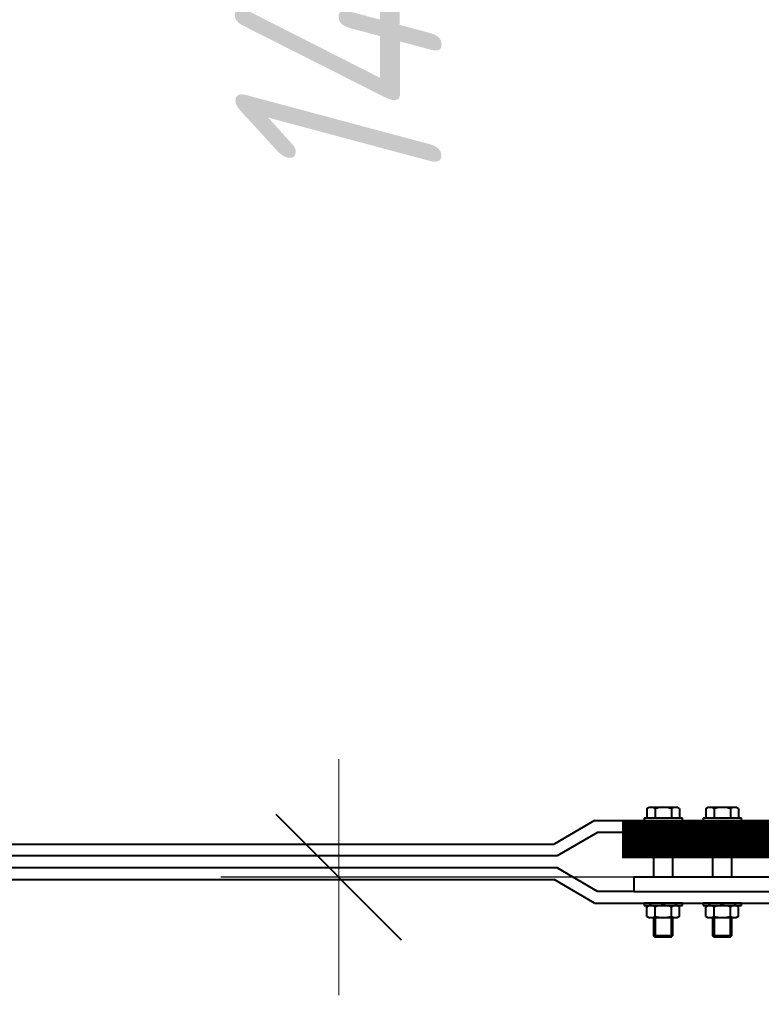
# Model space of a CAD drawing. Header units: millimetres. Extents: x 0 to 594, y 0 to 420.
# Tile 25 of 53: x 140 to 153, y 136 to 153. Entities that reach past the tile are written whole.
import ezdxf

# ---------------------------------------------------------------- set-up
doc = ezdxf.new("R2010")
doc.units = ezdxf.units.MM
doc.linetypes.add('K5LT_BASIC', pattern=[0])
doc.linetypes.add('K5LT_THIN', pattern=[0])
doc.styles.add('KDIMTEXTSTYLE', font='GOST_AU.SHX', dxfattribs={"width": 0.96, "oblique": 15, "height": 5})
doc.dimstyles.new('KDIMSTYLE (0.02)', dxfattribs={"dimtxt": 5, "dimasz": 1, "dimexe": 2, "dimexo": 0, "dimgap": 1, "dimtad": 1, "dimlfac": 50, "dimtxsty": 'KDIMTEXTSTYLE', "dimsah": 1, "dimcen": 0, "dimdle": 1, "dimadec": 0, "dimazin": 0, "dimtfac": 0.667, "dimtmove": 0, "dimatfit": 3, "dimfxl": 1, "dimtvp": 1, "dimtfill": 1, "dimtolj": 1, "dimtzin": 0, "dimarcsym": 0})

# ---------------------------------------------------------------- blocks, each defined once
blk = doc.blocks.new('KDIMARROW_03')
at = {"color": 0, "linetype": 'K5LT_BASIC', "lineweight": 40}
blk.add_line((-1.061, -1.061), (1.061, 1.061), dxfattribs=at)
at = {"color": 0, "linetype": 'K5LT_THIN', "lineweight": 18}
for q in [(-1, 0), (2, 0)]:
    blk.add_line((0, 0), q, dxfattribs=at)
blk = doc.blocks.new('U105')
at = {"color": 5, "linetype": 'K5LT_BASIC', "lineweight": 40, "true_color": 0x0000ff}
for p, q in [((153.129, 138.464), (150.629, 138.464)), ((150.629, 138.464), (150.629, 138.224)), ((153.129, 138.224), (153.129, 138.464)), ((150.629, 138.224), (153.129, 138.224))]:
    blk.add_line(p, q, dxfattribs=at)
blk = doc.blocks.new('U106')
at = {"color": 5, "linetype": 'K5LT_BASIC', "lineweight": 40, "true_color": 0x0000ff}
for p, q in [((151.454, 139.464), (150.804, 139.464)), ((150.804, 139.464), (150.804, 139.424)), ((150.804, 139.424), (151.454, 139.424)), ((151.454, 139.424), (151.454, 139.464))]:
    blk.add_line(p, q, dxfattribs=at)
blk = doc.blocks.new('U107')
at = {"color": 5, "linetype": 'K5LT_BASIC', "lineweight": 40, "true_color": 0x0000ff}
for p, q in [((151.454, 139.464), (150.804, 139.464)), ((150.804, 139.464), (150.804, 139.424)), ((150.804, 139.424), (151.454, 139.424)), ((151.454, 139.424), (151.454, 139.464))]:
    blk.add_line(p, q, dxfattribs=at)
blk = doc.blocks.new('U108')
at = {"color": 5, "linetype": 'K5LT_BASIC', "lineweight": 40, "true_color": 0x0000ff}
for p, q in [((151.454, 139.464), (150.804, 139.464)), ((150.804, 139.464), (150.804, 139.424)), ((150.804, 139.424), (151.454, 139.424)), ((151.454, 139.424), (151.454, 139.464))]:
    blk.add_line(p, q, dxfattribs=at)
blk = doc.blocks.new('U109')
at = {"color": 5, "linetype": 'K5LT_BASIC', "lineweight": 40, "true_color": 0x0000ff}
for p, q in [((151.454, 139.464), (150.804, 139.464)), ((150.804, 139.464), (150.804, 139.424)), ((150.804, 139.424), (151.454, 139.424)), ((151.454, 139.424), (151.454, 139.464))]:
    blk.add_line(p, q, dxfattribs=at)
blk = doc.blocks.new('U110')
at = {"color": 5, "linetype": 'K5LT_BASIC', "lineweight": 40, "true_color": 0x0000ff}
for p, q in [((151.454, 139.464), (150.804, 139.464)), ((150.804, 139.464), (150.804, 139.424)), ((150.804, 139.424), (151.454, 139.424)), ((151.454, 139.424), (151.454, 139.464))]:
    blk.add_line(p, q, dxfattribs=at)
blk = doc.blocks.new('U111')
at = {"color": 5, "linetype": 'K5LT_BASIC', "lineweight": 40, "true_color": 0x0000ff}
for p, q in [((151.454, 139.464), (150.804, 139.464)), ((150.804, 139.464), (150.804, 139.424)), ((150.804, 139.424), (151.454, 139.424)), ((151.454, 139.424), (151.454, 139.464))]:
    blk.add_line(p, q, dxfattribs=at)
blk = doc.blocks.new('U112')
at = {"color": 5, "linetype": 'K5LT_BASIC', "lineweight": 40, "true_color": 0x0000ff}
for p, q in [((152.454, 139.464), (151.804, 139.464)), ((151.804, 139.464), (151.804, 139.424)), ((151.804, 139.424), (152.454, 139.424)), ((152.454, 139.424), (152.454, 139.464))]:
    blk.add_line(p, q, dxfattribs=at)
blk = doc.blocks.new('U113')
at = {"color": 5, "linetype": 'K5LT_BASIC', "lineweight": 40, "true_color": 0x0000ff}
for p, q in [((152.454, 139.464), (151.804, 139.464)), ((151.804, 139.464), (151.804, 139.424)), ((151.804, 139.424), (152.454, 139.424)), ((152.454, 139.424), (152.454, 139.464))]:
    blk.add_line(p, q, dxfattribs=at)
blk = doc.blocks.new('U114')
at = {"color": 5, "linetype": 'K5LT_BASIC', "lineweight": 40, "true_color": 0x0000ff}
for p, q in [((152.454, 139.464), (151.804, 139.464)), ((151.804, 139.464), (151.804, 139.424)), ((151.804, 139.424), (152.454, 139.424)), ((152.454, 139.424), (152.454, 139.464))]:
    blk.add_line(p, q, dxfattribs=at)
blk = doc.blocks.new('U115')
at = {"color": 5, "linetype": 'K5LT_BASIC', "lineweight": 40, "true_color": 0x0000ff}
for p, q in [((152.454, 139.464), (151.804, 139.464)), ((151.804, 139.464), (151.804, 139.424)), ((151.804, 139.424), (152.454, 139.424)), ((152.454, 139.424), (152.454, 139.464))]:
    blk.add_line(p, q, dxfattribs=at)
blk = doc.blocks.new('U116')
at = {"color": 5, "linetype": 'K5LT_BASIC', "lineweight": 40, "true_color": 0x0000ff}
for p, q in [((152.454, 139.464), (151.804, 139.464)), ((151.804, 139.464), (151.804, 139.424)), ((151.804, 139.424), (152.454, 139.424)), ((152.454, 139.424), (152.454, 139.464))]:
    blk.add_line(p, q, dxfattribs=at)
blk = doc.blocks.new('U117')
at = {"color": 5, "linetype": 'K5LT_BASIC', "lineweight": 40, "true_color": 0x0000ff}
for p, q in [((152.454, 139.464), (151.804, 139.464)), ((151.804, 139.464), (151.804, 139.424)), ((151.804, 139.424), (152.454, 139.424)), ((152.454, 139.424), (152.454, 139.464))]:
    blk.add_line(p, q, dxfattribs=at)
blk = doc.blocks.new('U118')
at = {"color": 5, "linetype": 'K5LT_BASIC', "lineweight": 40, "true_color": 0x0000ff}
for p, q in [((151.454, 138.024), (150.804, 138.024)), ((150.804, 138.024), (150.804, 137.984)), ((151.454, 137.984), (151.454, 138.024)), ((150.804, 137.984), (151.454, 137.984))]:
    blk.add_line(p, q, dxfattribs=at)
blk = doc.blocks.new('U119')
at = {"color": 5, "linetype": 'K5LT_BASIC', "lineweight": 40, "true_color": 0x0000ff}
for p, q in [((151.454, 138.024), (150.804, 138.024)), ((150.804, 138.024), (150.804, 137.984)), ((151.454, 137.984), (151.454, 138.024)), ((150.804, 137.984), (151.454, 137.984))]:
    blk.add_line(p, q, dxfattribs=at)
blk = doc.blocks.new('U120')
at = {"color": 5, "linetype": 'K5LT_BASIC', "lineweight": 40, "true_color": 0x0000ff}
for p, q in [((151.454, 138.024), (150.804, 138.024)), ((150.804, 138.024), (150.804, 137.984)), ((151.454, 137.984), (151.454, 138.024)), ((150.804, 137.984), (151.454, 137.984))]:
    blk.add_line(p, q, dxfattribs=at)
blk = doc.blocks.new('U121')
at = {"color": 5, "linetype": 'K5LT_BASIC', "lineweight": 40, "true_color": 0x0000ff}
for p, q in [((151.454, 138.024), (150.804, 138.024)), ((150.804, 138.024), (150.804, 137.984)), ((151.454, 137.984), (151.454, 138.024)), ((150.804, 137.984), (151.454, 137.984))]:
    blk.add_line(p, q, dxfattribs=at)
blk = doc.blocks.new('U122')
at = {"color": 5, "linetype": 'K5LT_BASIC', "lineweight": 40, "true_color": 0x0000ff}
for p, q in [((151.454, 138.024), (150.804, 138.024)), ((150.804, 138.024), (150.804, 137.984)), ((151.454, 137.984), (151.454, 138.024)), ((150.804, 137.984), (151.454, 137.984))]:
    blk.add_line(p, q, dxfattribs=at)
blk = doc.blocks.new('U123')
at = {"color": 5, "linetype": 'K5LT_BASIC', "lineweight": 40, "true_color": 0x0000ff}
for p, q in [((151.454, 138.024), (150.804, 138.024)), ((150.804, 138.024), (150.804, 137.984)), ((151.454, 137.984), (151.454, 138.024)), ((150.804, 137.984), (151.454, 137.984))]:
    blk.add_line(p, q, dxfattribs=at)
blk = doc.blocks.new('U124')
at = {"color": 5, "linetype": 'K5LT_BASIC', "lineweight": 40, "true_color": 0x0000ff}
for p, q in [((152.454, 138.024), (151.804, 138.024)), ((151.804, 138.024), (151.804, 137.984)), ((152.454, 137.984), (152.454, 138.024)), ((151.804, 137.984), (152.454, 137.984))]:
    blk.add_line(p, q, dxfattribs=at)
blk = doc.blocks.new('U125')
at = {"color": 5, "linetype": 'K5LT_BASIC', "lineweight": 40, "true_color": 0x0000ff}
for p, q in [((152.454, 138.024), (151.804, 138.024)), ((151.804, 138.024), (151.804, 137.984)), ((152.454, 137.984), (152.454, 138.024)), ((151.804, 137.984), (152.454, 137.984))]:
    blk.add_line(p, q, dxfattribs=at)
blk = doc.blocks.new('U126')
at = {"color": 5, "linetype": 'K5LT_BASIC', "lineweight": 40, "true_color": 0x0000ff}
for p, q in [((152.454, 138.024), (151.804, 138.024)), ((151.804, 138.024), (151.804, 137.984)), ((152.454, 137.984), (152.454, 138.024)), ((151.804, 137.984), (152.454, 137.984))]:
    blk.add_line(p, q, dxfattribs=at)
blk = doc.blocks.new('U127')
at = {"color": 5, "linetype": 'K5LT_BASIC', "lineweight": 40, "true_color": 0x0000ff}
for p, q in [((152.454, 138.024), (151.804, 138.024)), ((151.804, 138.024), (151.804, 137.984)), ((152.454, 137.984), (152.454, 138.024)), ((151.804, 137.984), (152.454, 137.984))]:
    blk.add_line(p, q, dxfattribs=at)
blk = doc.blocks.new('U128')
at = {"color": 5, "linetype": 'K5LT_BASIC', "lineweight": 40, "true_color": 0x0000ff}
for p, q in [((152.454, 138.024), (151.804, 138.024)), ((151.804, 138.024), (151.804, 137.984)), ((152.454, 137.984), (152.454, 138.024)), ((151.804, 137.984), (152.454, 137.984))]:
    blk.add_line(p, q, dxfattribs=at)
blk = doc.blocks.new('U129')
at = {"color": 5, "linetype": 'K5LT_BASIC', "lineweight": 40, "true_color": 0x0000ff}
for p, q in [((152.454, 138.024), (151.804, 138.024)), ((151.804, 138.024), (151.804, 137.984)), ((152.454, 137.984), (152.454, 138.024)), ((151.804, 137.984), (152.454, 137.984))]:
    blk.add_line(p, q, dxfattribs=at)

msp = doc.modelspace()

# ---------------------------------------------------------------- linework, layer by layer
at = {"color": 5, "linetype": 'K5LT_BASIC', "lineweight": 40, "true_color": 0x0000ff}
for p, q in [((150.85157, 139.62698), (150.88877, 139.64846)), ((150.85157, 139.62698), (150.88877, 139.64846)), ((150.85157, 139.62698), (150.88877, 139.64846)), ((150.85157, 139.62698), (150.88877, 139.64846)), ((150.85157, 139.62698), (150.88877, 139.64846)), ((150.85157, 139.62698), (150.88877, 139.64846)), ((150.85157, 139.62698), (150.85157, 139.46446)), ((150.85157, 139.62698), (150.85157, 139.46446)), ((150.85157, 139.62698), (150.85157, 139.46446)), ((150.85157, 139.62698), (150.85157, 139.46446)), ((150.85157, 139.62698), (150.85157, 139.46446)), ((150.85157, 139.62698), (150.85157, 139.46446)), ((150.88877, 139.64846), (151.36877, 139.64846)), ((150.88877, 139.64846), (151.36877, 139.64846)), ((150.88877, 139.64846), (151.36877, 139.64846)), ((150.88877, 139.64846), (151.36877, 139.64846)), ((150.88877, 139.64846), (151.36877, 139.64846)), ((150.88877, 139.64846), (151.36877, 139.64846)), ((150.99013, 139.62698), (150.99013, 139.46446)), ((150.99013, 139.62698), (150.99013, 139.46446)), ((150.99013, 139.62698), (150.99013, 139.46446)), ((150.99013, 139.62698), (150.99013, 139.46446)), ((150.99013, 139.62698), (150.99013, 139.46446)), ((150.99013, 139.62698), (150.99013, 139.46446)), ((151.2674, 139.62698), (151.2674, 139.46446)), ((151.2674, 139.62698), (151.2674, 139.46446)), ((151.2674, 139.62698), (151.2674, 139.46446)), ((151.2674, 139.62698), (151.2674, 139.46446)), ((151.2674, 139.62698), (151.2674, 139.46446)), ((151.2674, 139.62698), (151.2674, 139.46446)), ((151.40597, 139.62698), (151.36877, 139.64846)), ((151.40597, 139.62698), (151.36877, 139.64846)), ((151.40597, 139.62698), (151.36877, 139.64846)), ((151.40597, 139.62698), (151.36877, 139.64846)), ((151.40597, 139.62698), (151.36877, 139.64846)), ((151.40597, 139.62698), (151.36877, 139.64846)), ((151.40597, 139.62698), (151.40597, 139.46446)), ((151.40597, 139.62698), (151.40597, 139.46446)), ((151.40597, 139.62698), (151.40597, 139.46446)), ((151.40597, 139.62698), (151.40597, 139.46446)), ((151.40597, 139.62698), (151.40597, 139.46446)), ((151.40597, 139.62698), (151.40597, 139.46446)), ((151.85157, 139.62698), (151.88877, 139.64846)), ((151.85157, 139.62698), (151.88877, 139.64846)), ((151.85157, 139.62698), (151.88877, 139.64846)), ((151.85157, 139.62698), (151.88877, 139.64846)), ((151.85157, 139.62698), (151.88877, 139.64846)), ((151.85157, 139.62698), (151.88877, 139.64846)), ((151.85157, 139.62698), (151.85157, 139.46446)), ((151.85157, 139.62698), (151.85157, 139.46446)), ((151.85157, 139.62698), (151.85157, 139.46446)), ((151.85157, 139.62698), (151.85157, 139.46446)), ((151.85157, 139.62698), (151.85157, 139.46446)), ((151.85157, 139.62698), (151.85157, 139.46446)), ((151.88877, 139.64846), (152.36877, 139.64846)), ((151.88877, 139.64846), (152.36877, 139.64846)), ((151.88877, 139.64846), (152.36877, 139.64846)), ((151.88877, 139.64846), (152.36877, 139.64846)), ((151.88877, 139.64846), (152.36877, 139.64846)), ((151.88877, 139.64846), (152.36877, 139.64846)), ((151.99013, 139.62698), (151.99013, 139.46446)), ((151.99013, 139.62698), (151.99013, 139.46446)), ((151.99013, 139.62698), (151.99013, 139.46446)), ((151.99013, 139.62698), (151.99013, 139.46446)), ((151.99013, 139.62698), (151.99013, 139.46446)), ((151.99013, 139.62698), (151.99013, 139.46446)), ((152.2674, 139.62698), (152.2674, 139.46446)), ((152.2674, 139.62698), (152.2674, 139.46446)), ((152.2674, 139.62698), (152.2674, 139.46446)), ((152.2674, 139.62698), (152.2674, 139.46446)), ((152.2674, 139.62698), (152.2674, 139.46446)), ((152.2674, 139.62698), (152.2674, 139.46446)), ((152.40597, 139.62698), (152.36877, 139.64846)), ((152.40597, 139.62698), (152.36877, 139.64846)), ((152.40597, 139.62698), (152.36877, 139.64846)), ((152.40597, 139.62698), (152.36877, 139.64846)), ((152.40597, 139.62698), (152.36877, 139.64846)), ((152.40597, 139.62698), (152.36877, 139.64846)), ((152.40597, 139.62698), (152.40597, 139.46446)), ((152.40597, 139.62698), (152.40597, 139.46446)), ((152.40597, 139.62698), (152.40597, 139.46446)), ((152.40597, 139.62698), (152.40597, 139.46446)), ((152.40597, 139.62698), (152.40597, 139.46446)), ((152.40597, 139.62698), (152.40597, 139.46446)), ((149.96252, 139.42446), (149.27877, 139.02446)), ((149.96252, 139.42446), (153.12877, 139.42446)), ((150.90387, 139.46446), (150.85157, 139.46446)), ((150.90387, 139.46446), (150.85157, 139.46446)), ((150.90387, 139.46446), (150.85157, 139.46446)), ((150.90387, 139.46446), (150.85157, 139.46446)), ((150.90387, 139.46446), (150.85157, 139.46446)), ((150.90387, 139.46446), (150.85157, 139.46446)), ((151.35367, 139.46446), (150.90387, 139.46446)), ((151.35367, 139.46446), (150.90387, 139.46446)), ((151.35367, 139.46446), (150.90387, 139.46446)), ((151.35367, 139.46446), (150.90387, 139.46446)), ((151.35367, 139.46446), (150.90387, 139.46446)), ((151.35367, 139.46446), (150.90387, 139.46446)), ((151.40597, 139.46446), (151.35367, 139.46446)), ((151.40597, 139.46446), (151.35367, 139.46446)), ((151.40597, 139.46446), (151.35367, 139.46446)), ((151.40597, 139.46446), (151.35367, 139.46446)), ((151.40597, 139.46446), (151.35367, 139.46446)), ((151.40597, 139.46446), (151.35367, 139.46446)), ((151.90387, 139.46446), (151.85157, 139.46446)), ((151.90387, 139.46446), (151.85157, 139.46446)), ((151.90387, 139.46446), (151.85157, 139.46446)), ((151.90387, 139.46446), (151.85157, 139.46446)), ((151.90387, 139.46446), (151.85157, 139.46446)), ((151.90387, 139.46446), (151.85157, 139.46446)), ((152.35367, 139.46446), (151.90387, 139.46446)), ((152.35367, 139.46446), (151.90387, 139.46446)), ((152.35367, 139.46446), (151.90387, 139.46446)), ((152.35367, 139.46446), (151.90387, 139.46446)), ((152.35367, 139.46446), (151.90387, 139.46446)), ((152.35367, 139.46446), (151.90387, 139.46446)), ((152.40597, 139.46446), (152.35367, 139.46446)), ((152.40597, 139.46446), (152.35367, 139.46446)), ((152.40597, 139.46446), (152.35367, 139.46446)), ((152.40597, 139.46446), (152.35367, 139.46446)), ((152.40597, 139.46446), (152.35367, 139.46446)), ((152.40597, 139.46446), (152.35367, 139.46446)), ((150.01673, 139.22446), (149.33297, 138.82446)), ((150.62877, 139.22446), (150.01673, 139.22446)), ((135.65028, 139.02446), (149.27877, 139.02446)), ((149.33297, 138.82446), (135.56744, 138.82446)), ((150.96654, 138.98446), (150.96654, 138.46446)), ((151.28654, 138.98446), (151.28654, 138.46446)), ((151.96654, 138.98446), (151.96654, 138.46446)), ((152.28654, 138.98446), (152.28654, 138.46446)), ((149.33297, 138.62446), (135.25028, 138.62446)), ((150.01673, 138.22446), (149.33297, 138.62446)), ((135.16744, 138.42446), (149.27877, 138.42446)), ((149.96252, 138.02446), (149.27877, 138.42446)), ((150.62877, 138.22446), (150.01673, 138.22446)), ((149.96252, 138.02446), (153.12877, 138.02446)), ((150.85157, 137.96298), (150.88877, 137.98446)), ((150.85157, 137.96298), (150.88877, 137.98446)), ((150.85157, 137.96298), (150.88877, 137.98446)), ((150.85157, 137.96298), (150.88877, 137.98446)), ((150.85157, 137.96298), (150.88877, 137.98446)), ((150.85157, 137.96298), (150.88877, 137.98446)), ((150.85157, 137.80046), (150.85157, 137.96298)), ((150.85157, 137.80046), (150.85157, 137.96298)), ((150.85157, 137.80046), (150.85157, 137.96298)), ((150.85157, 137.80046), (150.85157, 137.96298)), ((150.85157, 137.80046), (150.85157, 137.96298)), ((150.85157, 137.80046), (150.85157, 137.96298)), ((150.88877, 137.98446), (151.36877, 137.98446)), ((150.88877, 137.98446), (151.36877, 137.98446)), ((150.88877, 137.98446), (151.36877, 137.98446)), ((150.88877, 137.98446), (151.36877, 137.98446)), ((150.88877, 137.98446), (151.36877, 137.98446)), ((150.88877, 137.98446), (151.36877, 137.98446)), ((150.99013, 137.80046), (150.99013, 137.96298)), ((150.99013, 137.80046), (150.99013, 137.96298)), ((150.99013, 137.80046), (150.99013, 137.96298)), ((150.99013, 137.80046), (150.99013, 137.96298)), ((150.99013, 137.80046), (150.99013, 137.96298)), ((150.99013, 137.80046), (150.99013, 137.96298)), ((151.2674, 137.80046), (151.2674, 137.96298)), ((151.2674, 137.80046), (151.2674, 137.96298)), ((151.2674, 137.80046), (151.2674, 137.96298)), ((151.2674, 137.80046), (151.2674, 137.96298)), ((151.2674, 137.80046), (151.2674, 137.96298)), ((151.2674, 137.80046), (151.2674, 137.96298)), ((151.40597, 137.96298), (151.36877, 137.98446)), ((151.40597, 137.96298), (151.36877, 137.98446)), ((151.40597, 137.96298), (151.36877, 137.98446)), ((151.40597, 137.96298), (151.36877, 137.98446)), ((151.40597, 137.96298), (151.36877, 137.98446)), ((151.40597, 137.96298), (151.36877, 137.98446)), ((151.40597, 137.80046), (151.40597, 137.96298)), ((151.40597, 137.80046), (151.40597, 137.96298)), ((151.40597, 137.80046), (151.40597, 137.96298)), ((151.40597, 137.80046), (151.40597, 137.96298)), ((151.40597, 137.80046), (151.40597, 137.96298)), ((151.40597, 137.80046), (151.40597, 137.96298)), ((151.85157, 137.96298), (151.88877, 137.98446)), ((151.85157, 137.96298), (151.88877, 137.98446)), ((151.85157, 137.96298), (151.88877, 137.98446)), ((151.85157, 137.96298), (151.88877, 137.98446)), ((151.85157, 137.96298), (151.88877, 137.98446)), ((151.85157, 137.96298), (151.88877, 137.98446)), ((151.85157, 137.80046), (151.85157, 137.96298)), ((151.85157, 137.80046), (151.85157, 137.96298)), ((151.85157, 137.80046), (151.85157, 137.96298)), ((151.85157, 137.80046), (151.85157, 137.96298)), ((151.85157, 137.80046), (151.85157, 137.96298)), ((151.85157, 137.80046), (151.85157, 137.96298)), ((151.88877, 137.98446), (152.36877, 137.98446)), ((151.88877, 137.98446), (152.36877, 137.98446)), ((151.88877, 137.98446), (152.36877, 137.98446)), ((151.88877, 137.98446), (152.36877, 137.98446)), ((151.88877, 137.98446), (152.36877, 137.98446)), ((151.88877, 137.98446), (152.36877, 137.98446)), ((151.99013, 137.80046), (151.99013, 137.96298)), ((151.99013, 137.80046), (151.99013, 137.96298)), ((151.99013, 137.80046), (151.99013, 137.96298)), ((151.99013, 137.80046), (151.99013, 137.96298)), ((151.99013, 137.80046), (151.99013, 137.96298)), ((151.99013, 137.80046), (151.99013, 137.96298)), ((152.2674, 137.80046), (152.2674, 137.96298)), ((152.2674, 137.80046), (152.2674, 137.96298)), ((152.2674, 137.80046), (152.2674, 137.96298)), ((152.2674, 137.80046), (152.2674, 137.96298)), ((152.2674, 137.80046), (152.2674, 137.96298)), ((152.2674, 137.80046), (152.2674, 137.96298)), ((152.40597, 137.96298), (152.36877, 137.98446)), ((152.40597, 137.96298), (152.36877, 137.98446)), ((152.40597, 137.96298), (152.36877, 137.98446)), ((152.40597, 137.96298), (152.36877, 137.98446)), ((152.40597, 137.96298), (152.36877, 137.98446)), ((152.40597, 137.96298), (152.36877, 137.98446)), ((152.40597, 137.80046), (152.40597, 137.96298)), ((152.40597, 137.80046), (152.40597, 137.96298)), ((152.40597, 137.80046), (152.40597, 137.96298)), ((152.40597, 137.80046), (152.40597, 137.96298)), ((152.40597, 137.80046), (152.40597, 137.96298)), ((152.40597, 137.80046), (152.40597, 137.96298)), ((150.85157, 137.80046), (150.88877, 137.77898)), ((150.85157, 137.80046), (150.88877, 137.77898)), ((150.85157, 137.80046), (150.88877, 137.77898)), ((150.85157, 137.80046), (150.88877, 137.77898)), ((150.85157, 137.80046), (150.88877, 137.77898)), ((150.85157, 137.80046), (150.88877, 137.77898)), ((150.88877, 137.77898), (151.36877, 137.77898)), ((150.88877, 137.77898), (151.36877, 137.77898)), ((150.88877, 137.77898), (151.36877, 137.77898)), ((150.88877, 137.77898), (151.36877, 137.77898)), ((150.88877, 137.77898), (151.36877, 137.77898)), ((150.88877, 137.77898), (151.36877, 137.77898)), ((150.96654, 137.77898), (150.96654, 137.47299)), ((150.96654, 137.77898), (150.96654, 137.47299)), ((150.96654, 137.77898), (150.96654, 137.47299)), ((150.96654, 137.77898), (150.96654, 137.47299)), ((150.96654, 137.77898), (150.96654, 137.47299)), ((150.96654, 137.77898), (150.96654, 137.47299)), ((150.99108, 137.77898), (150.99108, 137.44846)), ((150.99108, 137.77898), (150.99108, 137.44846)), ((150.99108, 137.77898), (150.99108, 137.44846)), ((150.99108, 137.77898), (150.99108, 137.44846)), ((150.99108, 137.77898), (150.99108, 137.44846)), ((150.99108, 137.77898), (150.99108, 137.44846)), ((151.262, 137.77898), (151.262, 137.44846)), ((151.262, 137.77898), (151.262, 137.44846)), ((151.262, 137.77898), (151.262, 137.44846)), ((151.262, 137.77898), (151.262, 137.44846)), ((151.262, 137.77898), (151.262, 137.44846)), ((151.262, 137.77898), (151.262, 137.44846)), ((151.28654, 137.77898), (151.28654, 137.47299)), ((151.28654, 137.77898), (151.28654, 137.47299)), ((151.28654, 137.77898), (151.28654, 137.47299)), ((151.28654, 137.77898), (151.28654, 137.47299)), ((151.28654, 137.77898), (151.28654, 137.47299)), ((151.28654, 137.77898), (151.28654, 137.47299)), ((151.40597, 137.80046), (151.36877, 137.77898)), ((151.40597, 137.80046), (151.36877, 137.77898)), ((151.40597, 137.80046), (151.36877, 137.77898)), ((151.40597, 137.80046), (151.36877, 137.77898)), ((151.40597, 137.80046), (151.36877, 137.77898)), ((151.40597, 137.80046), (151.36877, 137.77898)), ((151.85157, 137.80046), (151.88877, 137.77898)), ((151.85157, 137.80046), (151.88877, 137.77898)), ((151.85157, 137.80046), (151.88877, 137.77898)), ((151.85157, 137.80046), (151.88877, 137.77898)), ((151.85157, 137.80046), (151.88877, 137.77898)), ((151.85157, 137.80046), (151.88877, 137.77898)), ((151.88877, 137.77898), (152.36877, 137.77898)), ((151.88877, 137.77898), (152.36877, 137.77898)), ((151.88877, 137.77898), (152.36877, 137.77898)), ((151.88877, 137.77898), (152.36877, 137.77898)), ((151.88877, 137.77898), (152.36877, 137.77898)), ((151.88877, 137.77898), (152.36877, 137.77898)), ((151.96654, 137.77898), (151.96654, 137.47299)), ((151.96654, 137.77898), (151.96654, 137.47299)), ((151.96654, 137.77898), (151.96654, 137.47299)), ((151.96654, 137.77898), (151.96654, 137.47299)), ((151.96654, 137.77898), (151.96654, 137.47299)), ((151.96654, 137.77898), (151.96654, 137.47299)), ((151.99108, 137.77898), (151.99108, 137.44846)), ((151.99108, 137.77898), (151.99108, 137.44846)), ((151.99108, 137.77898), (151.99108, 137.44846)), ((151.99108, 137.77898), (151.99108, 137.44846)), ((151.99108, 137.77898), (151.99108, 137.44846)), ((151.99108, 137.77898), (151.99108, 137.44846)), ((152.262, 137.77898), (152.262, 137.44846)), ((152.262, 137.77898), (152.262, 137.44846)), ((152.262, 137.77898), (152.262, 137.44846)), ((152.262, 137.77898), (152.262, 137.44846)), ((152.262, 137.77898), (152.262, 137.44846)), ((152.262, 137.77898), (152.262, 137.44846)), ((152.28654, 137.77898), (152.28654, 137.47299)), ((152.28654, 137.77898), (152.28654, 137.47299)), ((152.28654, 137.77898), (152.28654, 137.47299)), ((152.28654, 137.77898), (152.28654, 137.47299)), ((152.28654, 137.77898), (152.28654, 137.47299)), ((152.28654, 137.77898), (152.28654, 137.47299)), ((152.40597, 137.80046), (152.36877, 137.77898)), ((152.40597, 137.80046), (152.36877, 137.77898)), ((152.40597, 137.80046), (152.36877, 137.77898)), ((152.40597, 137.80046), (152.36877, 137.77898)), ((152.40597, 137.80046), (152.36877, 137.77898)), ((152.40597, 137.80046), (152.36877, 137.77898)), ((151.28654, 137.47299), (150.96654, 137.47299)), ((150.96654, 137.47299), (150.99108, 137.44846)), ((151.28654, 137.47299), (150.96654, 137.47299)), ((150.96654, 137.47299), (150.99108, 137.44846)), ((151.28654, 137.47299), (150.96654, 137.47299)), ((150.96654, 137.47299), (150.99108, 137.44846)), ((151.28654, 137.47299), (150.96654, 137.47299)), ((150.96654, 137.47299), (150.99108, 137.44846)), ((151.28654, 137.47299), (150.96654, 137.47299)), ((150.96654, 137.47299), (150.99108, 137.44846)), ((151.28654, 137.47299), (150.96654, 137.47299)), ((150.96654, 137.47299), (150.99108, 137.44846)), ((151.262, 137.44846), (150.99108, 137.44846)), ((151.262, 137.44846), (150.99108, 137.44846)), ((151.262, 137.44846), (150.99108, 137.44846)), ((151.262, 137.44846), (150.99108, 137.44846)), ((151.262, 137.44846), (150.99108, 137.44846)), ((151.262, 137.44846), (150.99108, 137.44846)), ((151.262, 137.44846), (151.28654, 137.47299)), ((151.262, 137.44846), (151.28654, 137.47299)), ((151.262, 137.44846), (151.28654, 137.47299)), ((151.262, 137.44846), (151.28654, 137.47299)), ((151.262, 137.44846), (151.28654, 137.47299)), ((151.262, 137.44846), (151.28654, 137.47299)), ((152.28654, 137.47299), (151.96654, 137.47299)), ((151.96654, 137.47299), (151.99108, 137.44846)), ((152.28654, 137.47299), (151.96654, 137.47299)), ((151.96654, 137.47299), (151.99108, 137.44846)), ((152.28654, 137.47299), (151.96654, 137.47299)), ((151.96654, 137.47299), (151.99108, 137.44846)), ((152.28654, 137.47299), (151.96654, 137.47299)), ((151.96654, 137.47299), (151.99108, 137.44846)), ((152.28654, 137.47299), (151.96654, 137.47299)), ((151.96654, 137.47299), (151.99108, 137.44846)), ((152.28654, 137.47299), (151.96654, 137.47299)), ((151.96654, 137.47299), (151.99108, 137.44846)), ((152.262, 137.44846), (151.99108, 137.44846)), ((152.262, 137.44846), (151.99108, 137.44846)), ((152.262, 137.44846), (151.99108, 137.44846)), ((152.262, 137.44846), (151.99108, 137.44846)), ((152.262, 137.44846), (151.99108, 137.44846)), ((152.262, 137.44846), (151.99108, 137.44846)), ((152.262, 137.44846), (152.28654, 137.47299)), ((152.262, 137.44846), (152.28654, 137.47299)), ((152.262, 137.44846), (152.28654, 137.47299)), ((152.262, 137.44846), (152.28654, 137.47299)), ((152.262, 137.44846), (152.28654, 137.47299)), ((152.262, 137.44846), (152.28654, 137.47299))]:
    msp.add_line(p, q, dxfattribs=at)
at = {"color": 5, "linetype": 'K5LT_BASIC', "true_color": 0x0000ff, "const_width": 0.4}
msp.add_lwpolyline([(153.12877, 139.22446), (150.62877, 139.22446), (150.62877, 138.98446), (153.12877, 138.98446)], dxfattribs=at)
at = {"color": 5, "linetype": 'K5LT_BASIC', "lineweight": 40, "true_color": 0x0000ff}
for centre, radius, start, end in [((150.92085, 139.52597), 0.12248, 55.553128, 115.553128), ((150.92085, 139.52597), 0.12248, 55.553128, 115.553128), ((150.92085, 139.52597), 0.12248, 55.553128, 115.553128), ((150.92085, 139.52597), 0.12248, 55.553128, 115.553128), ((150.92085, 139.52597), 0.12248, 55.553128, 115.553128), ((150.92085, 139.52597), 0.12248, 55.553128, 115.553128), ((151.12877, 139.19027), 0.45818, 72.387526, 107.612474), ((151.12877, 139.19027), 0.45818, 72.387526, 107.612474), ((151.12877, 139.19027), 0.45818, 72.387526, 107.612474), ((151.12877, 139.19027), 0.45818, 72.387526, 107.612474), ((151.12877, 139.19027), 0.45818, 72.387526, 107.612474), ((151.12877, 139.19027), 0.45818, 72.387526, 107.612474), ((151.33668, 139.52597), 0.12248, 64.446872, 124.446872), ((151.33668, 139.52597), 0.12248, 64.446872, 124.446872), ((151.33668, 139.52597), 0.12248, 64.446872, 124.446872), ((151.33668, 139.52597), 0.12248, 64.446872, 124.446872), ((151.33668, 139.52597), 0.12248, 64.446872, 124.446872), ((151.33668, 139.52597), 0.12248, 64.446872, 124.446872), ((151.92085, 139.52597), 0.12248, 55.553128, 115.553128), ((151.92085, 139.52597), 0.12248, 55.553128, 115.553128), ((151.92085, 139.52597), 0.12248, 55.553128, 115.553128), ((151.92085, 139.52597), 0.12248, 55.553128, 115.553128), ((151.92085, 139.52597), 0.12248, 55.553128, 115.553128), ((151.92085, 139.52597), 0.12248, 55.553128, 115.553128), ((152.12877, 139.19027), 0.45818, 72.387526, 107.612474), ((152.12877, 139.19027), 0.45818, 72.387526, 107.612474), ((152.12877, 139.19027), 0.45818, 72.387526, 107.612474), ((152.12877, 139.19027), 0.45818, 72.387526, 107.612474), ((152.12877, 139.19027), 0.45818, 72.387526, 107.612474), ((152.12877, 139.19027), 0.45818, 72.387526, 107.612474), ((152.33668, 139.52597), 0.12248, 64.446872, 124.446872), ((152.33668, 139.52597), 0.12248, 64.446872, 124.446872), ((152.33668, 139.52597), 0.12248, 64.446872, 124.446872), ((152.33668, 139.52597), 0.12248, 64.446872, 124.446872), ((152.33668, 139.52597), 0.12248, 64.446872, 124.446872), ((152.33668, 139.52597), 0.12248, 64.446872, 124.446872), ((150.92085, 137.86197), 0.12248, 55.553128, 115.553128), ((150.92085, 137.86197), 0.12248, 55.553128, 115.553128), ((150.92085, 137.86197), 0.12248, 55.553128, 115.553128), ((150.92085, 137.86197), 0.12248, 55.553128, 115.553128), ((150.92085, 137.86197), 0.12248, 55.553128, 115.553128), ((150.92085, 137.86197), 0.12248, 55.553128, 115.553128), ((151.12877, 137.52627), 0.45818, 72.387526, 107.612474), ((151.12877, 137.52627), 0.45818, 72.387526, 107.612474), ((151.12877, 137.52627), 0.45818, 72.387526, 107.612474), ((151.12877, 137.52627), 0.45818, 72.387526, 107.612474), ((151.12877, 137.52627), 0.45818, 72.387526, 107.612474), ((151.12877, 137.52627), 0.45818, 72.387526, 107.612474), ((151.33668, 137.86197), 0.12248, 64.446872, 124.446872), ((151.33668, 137.86197), 0.12248, 64.446872, 124.446872), ((151.33668, 137.86197), 0.12248, 64.446872, 124.446872), ((151.33668, 137.86197), 0.12248, 64.446872, 124.446872), ((151.33668, 137.86197), 0.12248, 64.446872, 124.446872), ((151.33668, 137.86197), 0.12248, 64.446872, 124.446872), ((151.92085, 137.86197), 0.12248, 55.553128, 115.553128), ((151.92085, 137.86197), 0.12248, 55.553128, 115.553128), ((151.92085, 137.86197), 0.12248, 55.553128, 115.553128), ((151.92085, 137.86197), 0.12248, 55.553128, 115.553128), ((151.92085, 137.86197), 0.12248, 55.553128, 115.553128), ((151.92085, 137.86197), 0.12248, 55.553128, 115.553128), ((152.12877, 137.52627), 0.45818, 72.387526, 107.612474), ((152.12877, 137.52627), 0.45818, 72.387526, 107.612474), ((152.12877, 137.52627), 0.45818, 72.387526, 107.612474), ((152.12877, 137.52627), 0.45818, 72.387526, 107.612474), ((152.12877, 137.52627), 0.45818, 72.387526, 107.612474), ((152.12877, 137.52627), 0.45818, 72.387526, 107.612474), ((152.33668, 137.86197), 0.12248, 64.446872, 124.446872), ((152.33668, 137.86197), 0.12248, 64.446872, 124.446872), ((152.33668, 137.86197), 0.12248, 64.446872, 124.446872), ((152.33668, 137.86197), 0.12248, 64.446872, 124.446872), ((152.33668, 137.86197), 0.12248, 64.446872, 124.446872), ((152.33668, 137.86197), 0.12248, 64.446872, 124.446872), ((150.92085, 137.90146), 0.12248, 244.446872, 304.446872), ((150.92085, 137.90146), 0.12248, 244.446872, 304.446872), ((150.92085, 137.90146), 0.12248, 244.446872, 304.446872), ((150.92085, 137.90146), 0.12248, 244.446872, 304.446872), ((150.92085, 137.90146), 0.12248, 244.446872, 304.446872), ((150.92085, 137.90146), 0.12248, 244.446872, 304.446872), ((151.12877, 138.23716), 0.45818, 252.387526, 287.612474), ((151.12877, 138.23716), 0.45818, 252.387526, 287.612474), ((151.12877, 138.23716), 0.45818, 252.387526, 287.612474), ((151.12877, 138.23716), 0.45818, 252.387526, 287.612474), ((151.12877, 138.23716), 0.45818, 252.387526, 287.612474), ((151.12877, 138.23716), 0.45818, 252.387526, 287.612474), ((151.33668, 137.90146), 0.12248, 235.553128, 295.553128), ((151.33668, 137.90146), 0.12248, 235.553128, 295.553128), ((151.33668, 137.90146), 0.12248, 235.553128, 295.553128), ((151.33668, 137.90146), 0.12248, 235.553128, 295.553128), ((151.33668, 137.90146), 0.12248, 235.553128, 295.553128), ((151.33668, 137.90146), 0.12248, 235.553128, 295.553128), ((151.92085, 137.90146), 0.12248, 244.446872, 304.446872), ((151.92085, 137.90146), 0.12248, 244.446872, 304.446872), ((151.92085, 137.90146), 0.12248, 244.446872, 304.446872), ((151.92085, 137.90146), 0.12248, 244.446872, 304.446872), ((151.92085, 137.90146), 0.12248, 244.446872, 304.446872), ((151.92085, 137.90146), 0.12248, 244.446872, 304.446872), ((152.12877, 138.23716), 0.45818, 252.387526, 287.612474), ((152.12877, 138.23716), 0.45818, 252.387526, 287.612474), ((152.12877, 138.23716), 0.45818, 252.387526, 287.612474), ((152.12877, 138.23716), 0.45818, 252.387526, 287.612474), ((152.12877, 138.23716), 0.45818, 252.387526, 287.612474), ((152.12877, 138.23716), 0.45818, 252.387526, 287.612474), ((152.33668, 137.90146), 0.12248, 235.553128, 295.553128), ((152.33668, 137.90146), 0.12248, 235.553128, 295.553128), ((152.33668, 137.90146), 0.12248, 235.553128, 295.553128), ((152.33668, 137.90146), 0.12248, 235.553128, 295.553128), ((152.33668, 137.90146), 0.12248, 235.553128, 295.553128), ((152.33668, 137.90146), 0.12248, 235.553128, 295.553128)]:
    msp.add_arc(centre, radius, start, end, dxfattribs=at)

# ---------------------------------------------------------------- block references
for name in ['U106', 'U107', 'U108', 'U109', 'U110', 'U111', 'U112', 'U113', 'U114', 'U115', 'U116', 'U117', 'U105', 'U118', 'U119', 'U120', 'U121', 'U122', 'U123', 'U124', 'U125', 'U126', 'U127', 'U128', 'U129']:
    msp.add_blockref(name, (0, 0))

# ---------------------------------------------------------------- dimensions: what is measured, and where the dimension line sits
at = {"color": 5, "true_color": 0x0000ff}
for base, p1, p2, location in [((145.62884, 138.46446), (150.62877, 167.66446), (150.62877, 138.46446), (145.62884, 153.46446)), ((118.87797, 151.20446), (141.07379, 67.20446), (124.60192, 151.20446), (118.87797, 109.20446))]:
    msp.add_linear_dim(base=base, p1=p1, p2=p2, angle=90, location=location, dimstyle='KDIMSTYLE (0.02)', override={"dimexo": 2, "dimpost": '\\H3.5;\\W0.96;\\Q15;<>', "dimblk1": 'KDIMARROW_03', "dimblk2": 'KDIMARROW_03', "dimse1": 0, "dimse2": 0, "dimclrt": 7, "dimtolj": 1}, dxfattribs=at).render()
msp.add_linear_dim(base=(145.62884, 111.10446), p1=(155.50119, 138.46446), p2=(150.62877, 111.10446), angle=90, location=(145.62884, 125.10446), text='\\H3.5;\\W0.96;\\Q15;\\H3.5;\\W0.96;\\Q15;\\Q15;1380', dimstyle='KDIMSTYLE (0.02)', override={"dimexo": 2, "dimblk1": 'KDIMARROW_03', "dimblk2": 'KDIMARROW_03', "dimse1": 0, "dimse2": 0, "dimclrt": 7, "dimtolj": 1}, dxfattribs=at).render()

doc.saveas('drawing.dxf')
